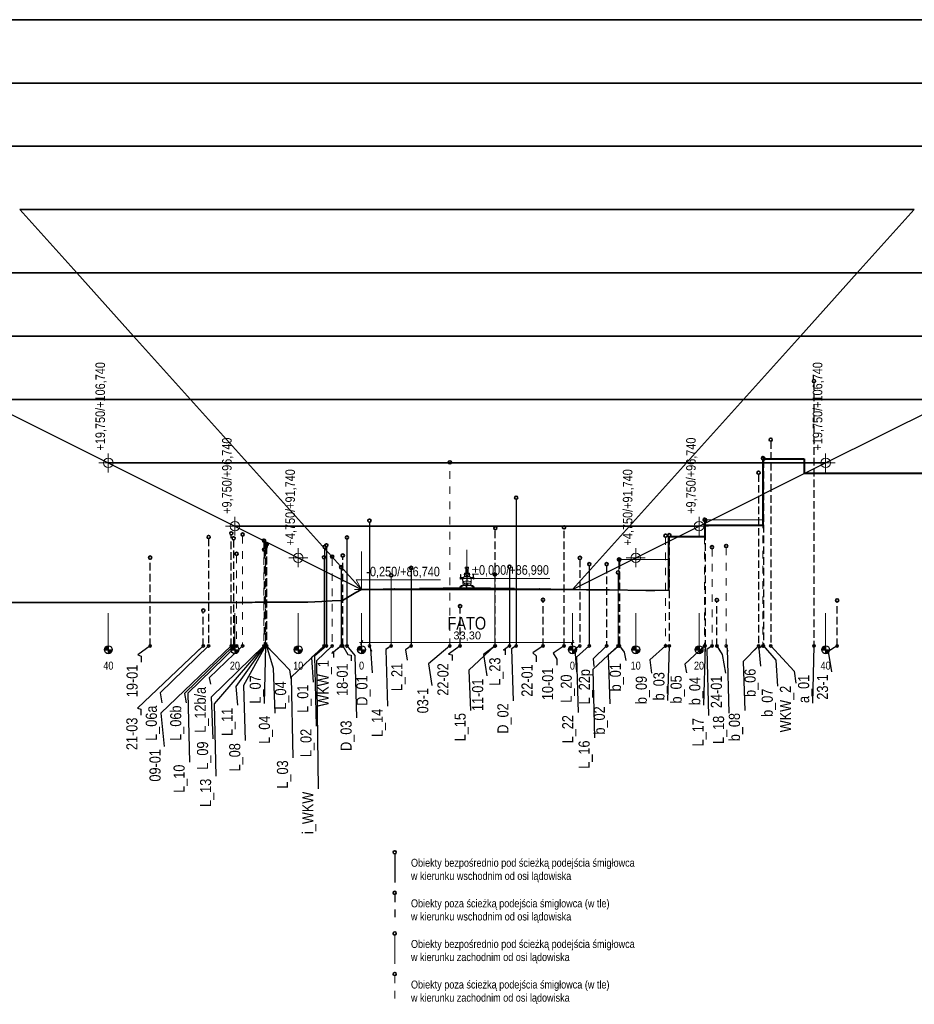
# Model space of a CAD drawing. Header units: metres. Extents: x -354 to 346, y -66 to 90.
# Tile 2 of 3: x -74 to 67, y -66 to 90. Entities that reach past the tile are written whole.
import ezdxf

# ---------------------------------------------------------------- set-up
doc = ezdxf.new("R2010")
doc.units = ezdxf.units.M
doc.header["$MEASUREMENT"] = 0
doc.linetypes.add('Krawędzie ukryte', pattern=[1.7, 1.2, -0.5])
doc.linetypes.add('Przerywana', pattern=[2.4, 1.2, -1.2])
for name, color, linetype, lineweight in [('01', 7, 'Continuous', 13), ('704-L Płaszczyzny podejścia 3D3', 152, 'Continuous', 30), ('704-L Płaszczyzny podejścia 3D38', 171, 'Continuous', 35), ('708-L Opisy_ numeracja obiektów1', 7, 'Continuous', 13), ('708-L Opisy_ numeracja obiektów20', 7, 'Continuous', 35), ('708-L Opisy_ numeracja obiektów25', 5, 'Continuous', 13), ('708-L Opisy_ numeracja obiektów85', 1, 'Continuous', 25), ('711-L Wymiary opisy1', 7, 'Continuous', 13), ('711-L Wymiary opisy85', 1, 'Continuous', 25), ('730-L Profil terenu 2D2', 4, 'Continuous', 20), ('730-L Profil terenu 2D223', 35, 'Continuous', 35), ('730-L Profil terenu 2D4', 150, 'Continuous', 35), ('730-L Profil terenu 2D5', 2, 'Continuous', 40)]:
    doc.layers.add(name, color=color, linetype=linetype, lineweight=lineweight)
doc.layers.add('711-L Wymiary opisy', color=7, linetype='Continuous')
doc.styles.add('STYL_AUTOMATYCZNY_1', font='arial.ttf')
doc.styles.add('STYL_AUTOMATYCZNY_2', font='ARIALN.TTF')
doc.linetypes.add('Krawędź trawnika', pattern='A,0,[1,88_A.SC.01 Profil podejścia boczny 1_5001.Shx,S=0.119048,R=0,X=0,Y=2.622076],-15,0', length=15)
doc.dimstyles.new('STYL_AUTOMATYCZNY__1', dxfattribs={"dimtxt": 1.25, "dimasz": 0.475, "dimexe": 0.18, "dimexo": 0.3, "dimgap": 0, "dimtad": 1, "dimtih": 1, "dimtoh": 1, "dimzin": 0, "dimdsep": 46, "dimtxsty": 'STYL_AUTOMATYCZNY_1', "dimblk": 'ARROWHEAD_2', "dimblk1": 'ARROWHEAD_2', "dimblk2": 'ARROWHEAD_2', "dimcen": 0.09, "dimclrd": 7, "dimclre": 7, "dimclrt": 1, "dimazin": 0, "dimtfac": 1, "dimtdec": 4, "dimtmove": 0, "dimatfit": 3, "dimfxl": 1, "dimtolj": 1, "dimtzin": 0, "dimarcsym": 0})
doc.dimstyles.new('STYL_AUTOMATYCZNY__2', dxfattribs={"dimtxt": 0.18, "dimasz": 0.912, "dimexe": 0.18, "dimexo": 0.0625, "dimgap": 0, "dimtad": 0, "dimtih": 1, "dimtoh": 1, "dimdec": 4, "dimzin": 0, "dimdsep": 46, "dimcen": 0.09, "dimadec": 0, "dimazin": 0, "dimtfac": 1, "dimtdec": 4, "dimtmove": 0, "dimatfit": 3, "dimldrblk": 'ARROWHEAD_7', "dimfxl": 1, "dimtolj": 1, "dimtzin": 0, "dimarcsym": 0})

# ---------------------------------------------------------------- blocks, each defined once
blk = doc.blocks.new('*D1')
at = {"layer": '711-L Wymiary opisy1', "color": 7, "linetype": 'Continuous', "lineweight": 13}
for p, q in [((-20.64, -8.37), (-20.33, -8.37)), ((-20.15, -8.06), (-20.51, -8.68)), ((-20.33, -9.22), (-20.33, -7.9)), ((-20.33, -8.37), (12.97, -8.37)), ((12.79, -8.68), (13.15, -8.06)), ((12.97, -9.22), (12.97, -7.9)), ((12.97, -8.37), (13.27, -8.37))]:
    blk.add_line(p, q, dxfattribs=at)
at = {"layer": '711-L Wymiary opisy85', "color": 1, "lineweight": 25, "insert": (-5.83, -8.12), "char_height": 1.25, "attachment_point": 7, "style": 'STYL_AUTOMATYCZNY_1'}
blk.add_mtext('\\A1;{\\pql;\\fArial|b0|i0|c238|p0;\\W1.000000;33,30}', dxfattribs=at)
blk = doc.blocks.new('ARROWHEAD_2')
at = {"color": 0, "linetype": 'Continuous', "lineweight": 0}
for p, q in [((0, 0), (-1, 0)), ((-0.38, -0.66), (0.38, 0.66))]:
    blk.add_line(p, q, dxfattribs=at)
blk = doc.blocks.new('ARROWHEAD_7')
at = {"color": 0, "linetype": 'Continuous', "lineweight": 0}
for p, q in [((0, 0), (-1, 0)), ((-0.25, 0), (0.25, 0)), ((0, -0.25), (0, 0.25))]:
    blk.add_line(p, q, dxfattribs=at)
blk.add_circle((0, 0), 0.25, dxfattribs=at)

msp = doc.modelspace()

# ---------------------------------------------------------------- hatches: boundary and pattern name
at = {"layer": '708-L Opisy_ numeracja obiektów85', "linetype": 'Continuous', "lineweight": 25}
for points in [[(-60.332, -9.517), (-60.332, -8.892), (-60.571, -8.94), (-60.773, -9.075), (-60.909, -9.278), (-60.957, -9.517)], [(-40.332, -9.517), (-40.332, -8.892), (-40.571, -8.94), (-40.773, -9.075), (-40.909, -9.278), (-40.957, -9.517)], [(-30.332, -9.517), (-30.332, -8.892), (-30.571, -8.94), (-30.773, -9.075), (-30.909, -9.278), (-30.957, -9.517)], [(-20.332, -9.517), (-20.332, -8.892), (-20.571, -8.94), (-20.773, -9.075), (-20.909, -9.278), (-20.957, -9.517)], [(12.968, -9.517), (12.968, -8.892), (12.729, -8.94), (12.527, -9.075), (12.391, -9.278), (12.343, -9.517)], [(22.968, -9.517), (22.968, -8.892), (22.729, -8.94), (22.527, -9.075), (22.391, -9.278), (22.343, -9.517)], [(32.968, -9.517), (32.968, -8.892), (32.729, -8.94), (32.527, -9.075), (32.391, -9.278), (32.343, -9.517)], [(52.968, -9.517), (52.968, -8.892), (52.729, -8.94), (52.527, -9.075), (52.391, -9.278), (52.343, -9.517)], [(-60.332, -9.517), (-60.332, -10.142), (-60.092, -10.095), (-59.89, -9.959), (-59.754, -9.756), (-59.707, -9.517)], [(-40.332, -9.517), (-40.332, -10.142), (-40.092, -10.095), (-39.89, -9.959), (-39.754, -9.756), (-39.707, -9.517)], [(-30.332, -9.517), (-30.332, -10.142), (-30.092, -10.095), (-29.89, -9.959), (-29.754, -9.756), (-29.707, -9.517)], [(-20.332, -9.517), (-20.332, -10.142), (-20.092, -10.095), (-19.89, -9.959), (-19.754, -9.756), (-19.707, -9.517)], [(12.968, -9.517), (12.968, -10.142), (13.208, -10.095), (13.41, -9.959), (13.546, -9.756), (13.593, -9.517)], [(22.968, -9.517), (22.968, -10.142), (23.208, -10.095), (23.41, -9.959), (23.546, -9.756), (23.593, -9.517)], [(32.968, -9.517), (32.968, -10.142), (33.208, -10.095), (33.41, -9.959), (33.546, -9.756), (33.593, -9.517)], [(52.968, -9.517), (52.968, -10.142), (53.208, -10.095), (53.41, -9.959), (53.546, -9.756), (53.593, -9.517)]]:
    msp.add_hatch(color=1, dxfattribs=at).paths.add_polyline_path(points)

# ---------------------------------------------------------------- linework, layer by layer
at = {"layer": '01', "color": 7, "linetype": 'Continuous', "lineweight": 13}
for p, q in [((-3.958, 3.503), (-3.958, 3.315)), ((-3.78, 3.256), (-3.958, 3.315)), ((-3.853, 3.221), (-3.853, 3.28)), ((-3.784, 3.221), (-3.853, 3.221)), ((-3.841, 2.614), (-3.841, 3.221)), ((-3.797, 2.614), (-3.797, 3.221)), ((-3.788, 3.533), (-3.779, 3.533)), ((-3.784, 3.221), (-3.784, 3.257)), ((-3.73, 3.232), (-3.784, 3.232)), ((-3.779, 3.533), (-3.779, 3.532)), ((-3.779, 3.503), (-3.779, 3.286)), ((-3.73, 3.263), (-3.73, 3.203)), ((-3.722, 3.199), (-3.722, 2.614)), ((-3.641, 3.199), (-3.641, 2.614)), ((-3.633, 3.263), (-3.633, 3.203)), ((-3.579, 3.232), (-3.633, 3.232)), ((-3.611, 3.256), (-3.438, 3.308)), ((-3.579, 3.221), (-3.579, 3.266)), ((-3.51, 3.221), (-3.579, 3.221)), ((-3.567, 2.614), (-3.567, 3.221)), ((-3.523, 2.614), (-3.523, 3.221)), ((-3.51, 3.221), (-3.51, 3.286)), ((-3.438, 3.503), (-3.438, 3.308)), ((-4.728, 2.299), (-4.763, 1.637)), ((-4.713, 2.291), (-4.747, 1.646)), ((-4.315, 1.8), (-4.694, 1.8)), ((-4.673, 1.8), (-4.678, 1.7)), ((-4.279, 1.885), (-4.673, 1.885)), ((-4.644, 2.347), (-4.668, 1.885)), ((-4.663, 2.336), (-4.644, 2.336)), ((-4.115, 2.438), (-4.122, 2.392)), ((-4.051, 2.27), (-4.076, 2.034)), ((-4.076, 2.034), (-3.682, 2.034)), ((-3.72, 1.994), (-4.034, 1.994)), ((-3.682, 2.561), (-3.984, 2.561)), ((-3.682, 2.537), (-3.974, 2.537)), ((-3.974, 2.335), (-3.682, 2.335)), ((-3.85, 2.614), (-3.517, 2.614)), ((-3.831, 2.192), (-3.831, 2.06)), ((-3.682, 2.192), (-3.831, 2.192)), ((-3.831, 2.06), (-3.682, 2.06)), ((-3.72, 1.32), (-3.72, 1.994)), ((-3.682, 2.561), (-3.379, 2.561)), ((-3.682, 2.537), (-3.389, 2.537)), ((-3.389, 2.335), (-3.682, 2.335)), ((-3.682, 2.192), (-3.532, 2.192)), ((-3.532, 2.06), (-3.682, 2.06)), ((-3.287, 2.034), (-3.682, 2.034)), ((-3.643, 1.994), (-3.329, 1.994)), ((-3.643, 1.32), (-3.643, 1.994)), ((-3.532, 2.192), (-3.532, 2.06)), ((-3.312, 2.27), (-3.287, 2.034)), ((-3.248, 2.438), (-3.241, 2.392)), ((-3.084, 1.885), (-2.69, 1.885)), ((-3.041, 1.8), (-2.669, 1.8)), ((-2.719, 2.347), (-2.695, 1.885)), ((-2.7, 2.336), (-2.719, 2.336)), ((-2.691, 1.8), (-2.685, 1.7)), ((-2.65, 2.291), (-2.616, 1.646)), ((-2.635, 2.299), (-2.6, 1.637)), ((-4.832, 0.374), (-4.832, 0.233)), ((-4.756, 0.374), (-4.832, 0.374)), ((-4.756, 0.233), (-4.832, 0.233)), ((-4.756, 0.374), (-4.756, 0.233)), ((-3.82, 0.997), (-4.335, 0.997)), ((-3.682, 0.606), (-4.184, 0.606)), ((-4.15, 0.664), (-3.682, 0.664)), ((-4.121, 0.664), (-4.121, 0.606)), ((-3.82, 0.664), (-3.82, 0.997)), ((-3.682, 0.938), (-3.717, 0.938)), ((-3.682, 0.879), (-3.717, 0.879)), ((-3.682, 0.938), (-3.646, 0.938)), ((-3.682, 0.879), (-3.646, 0.879)), ((-3.213, 0.664), (-3.682, 0.664)), ((-3.682, 0.606), (-3.179, 0.606)), ((-3.543, 0.664), (-3.543, 0.997)), ((-3.543, 0.997), (-3.028, 0.997)), ((-3.242, 0.664), (-3.242, 0.606)), ((-2.607, 0.374), (-2.607, 0.233)), ((-2.607, 0.374), (-2.532, 0.374)), ((-2.532, 0.233), (-2.607, 0.233)), ((-2.532, 0.374), (-2.532, 0.233))]:
    msp.add_line(p, q, dxfattribs=at)
for centre, major_axis, start_param, end_param in [((-3.939, 3.503), (0, 0.0189), 0.836552, 1.5573362), ((-3.93, 3.478), (0, 0.044), 0.1596237, 0.5621058), ((-3.788, 2.506), (0, 1.027), 6.1955543, 6.4290723), ((-3.76, 3.503), (0, 0.0189), 0.836552, 2.3050406), ((-3.788, 4.282), (0, 1.027), 3.1487896, 3.1975742), ((-3.76, 3.286), (0, 0.0189), 1.5707963, 2.3050406), ((-3.75, 3.478), (0, 0.044), 0.1596237, 0.5621058), ((-3.75, 3.527), (0, 0.044), 2.5794869, 2.981969), ((-3.75, 3.31), (0, 0.044), 2.5794869, 2.981969), ((-3.608, 2.506), (0, 1.027), 6.1372983, 6.4290723), ((-3.608, 4.499), (0, 1.027), 2.9957057, 3.2874796), ((-3.608, 4.282), (0, 1.027), 2.9957057, 3.0222239), ((-3.723, 3.264), (0, 0.00787), 6.2310811, 7.9253397), ((-3.723, 3.207), (0, 0.00787), 2.0088437, 3.2498883), ((-3.682, 3.581), (0, 0.312), 3.0105209, 3.2726644), ((-3.682, 3.508), (0, 0.312), 3.009455, 3.2733493), ((-3.64, 3.264), (0, 0.00787), 4.641031, 6.3352895), ((-3.64, 3.207), (0, 0.00787), 3.033297, 4.2963169), ((-3.608, 4.282), (0, 1.027), 3.117963, 3.1388546), ((-3.467, 3.478), (0, 0.044), 5.7210795, 6.1235616), ((-3.467, 3.527), (0, 0.044), 3.3012163, 3.7036984), ((-3.457, 3.503), (0, 0.0189), 3.9781447, 5.4466333), ((-4.868, 1.867), (0, 0.254), 3.5713942, 3.9922345), ((-4.666, 2.288), (0, 0.0632), 5.9287146, 7.6805248), ((-4.666, 2.288), (0, 0.0479), 6.2304565, 7.8012528), ((-4.636, 1.83), (0, 0.0655), 0.5964644, 2.0579862), ((-2.2, 1.344), (0, 2.168), 1.3596684, 1.737322), ((-3.998, 1.716), (0, 0.328), 0.2413123, 1.3147018), ((-4.036, 1.693), (0, 0.301), 6.2759132, 7.4162756), ((-4.042, 2.387), (0, 0.0806), 1.5051747, 2.8610422), ((-3.944, 2.409), (0, 0.174), 0.4107141, 1.4028337), ((-4.048, 2.363), (0, 0.0557), 2.8103194, 4.4960433), ((-3.959, 2.239), (0, 0.0972), 0.1596418, 1.2448721), ((-4.005, 2.538), (0, 0.0309), 5.5326777, 6.5574906), ((-4.354, 2.483), (0, 0.385), 4.3609619, 4.8540622), ((-3.956, 2.559), (0, 0.0278), 6.1732798, 8.7267581), ((-3.682, -0.488), (0, 3.086), 6.1948267, 6.3715439), ((-3.821, 2.448), (0, 0.169), 0.1707904, 0.573959), ((-3.545, 2.448), (0, 0.169), 5.7092263, 6.1123949), ((-3.407, 2.559), (0, 0.0278), 3.8396125, 6.3930908), ((-3.009, 2.483), (0, 0.385), 1.4291231, 1.9222234), ((-3.404, 2.239), (0, 0.0972), 5.0383132, 6.1235435), ((-3.358, 2.538), (0, 0.0309), 6.00888, 7.0336929), ((-3.315, 2.363), (0, 0.0557), 1.787142, 3.4728659), ((-3.419, 2.409), (0, 0.174), 4.8803516, 5.8724712), ((-3.327, 1.693), (0, 0.301), 5.1500951, 6.2904574), ((-3.321, 2.387), (0, 0.0806), 3.4221431, 4.7780106), ((-3.365, 1.716), (0, 0.328), 4.9684835, 6.041873), ((-5.163, 1.344), (0, 2.168), 4.5458633, 4.9235169), ((-2.697, 2.288), (0, 0.0632), 4.8858458, 6.637656), ((-2.697, 2.288), (0, 0.0479), 4.7651178, 6.3359142), ((-2.727, 1.83), (0, 0.0655), 4.2251991, 5.6867209), ((-2.495, 1.867), (0, 0.254), 2.2909508, 2.7117911), ((-4.117, -0.151), (0, 0.888), 0.1265693, 0.9379207), ((-4.116, -0.138), (0, 0.821), 0.0725168, 0.8978968), ((-4.119, -0.121), (0, 0.73), 0.0889881, 1.0651879), ((-4.795, 0.295), (0, 0.121), 5.1071763, 5.76099), ((-4.415, 0.585), (0, 0.0568), 4.3854145, 5.8232181), ((-3.825, 0.259), (0, 1.044), 0.1344645, 0.5334938), ((-4.441, 0.648), (0, 0.111), 4.775885, 5.2688126), ((-3.938, 0.998), (0, 0.396), 1.6038948, 2.5750829), ((-3.682, -0.172), (0, 1.493), 6.0919061, 6.4744645), ((-3.717, 0.908), (0, 0.0295), 0, 3.1415927), ((-3.646, 0.908), (0, 0.0295), 3.1415927, 6.2831853), ((-3.538, 0.259), (0, 1.044), 5.7496915, 6.1487208), ((-3.425, 0.998), (0, 0.396), 3.7081024, 4.6792905), ((-3.247, -0.138), (0, 0.821), 5.3852885, 6.2106685), ((-3.244, -0.121), (0, 0.73), 5.2179974, 6.1941972), ((-3.246, -0.151), (0, 0.888), 5.3452646, 6.156616), ((-2.922, 0.648), (0, 0.111), 1.0143727, 1.5073003), ((-2.948, 0.585), (0, 0.0568), 0.4599672, 1.8977708), ((-2.568, 0.295), (0, 0.121), 0.5221953, 1.176009)]:
    msp.add_ellipse(centre, major_axis=major_axis, ratio=0.9976972, start_param=start_param, end_param=end_param, dxfattribs=at)
at = {"layer": '704-L Płaszczyzny podejścia 3D3', "color": 152, "linetype": 'Continuous', "lineweight": 30}
for p, q in [((-80.332, 30), (-60.332, 20)), ((52.968, 20), (72.968, 30)), ((-60.332, 20), (-40.332, 10)), ((32.968, 10), (52.968, 20)), ((-40.332, 10), (-20.332, 0)), ((12.968, 0), (32.968, 10))]:
    msp.add_line(p, q, dxfattribs=at)
at = {"layer": '704-L Płaszczyzny podejścia 3D38', "color": 171, "linetype": 'Continuous', "lineweight": 35}
for p, q in [((71.318, 90), (-78.682, 90)), ((71.318, 80), (-78.682, 80)), ((71.318, 70), (-78.682, 70)), ((-65.332, 50), (-74.332, 60)), ((66.968, 60), (-74.332, 60)), ((66.968, 60), (57.968, 50)), ((-65.332, 50), (-120.332, 50)), ((-56.332, 40), (-65.332, 50)), ((57.968, 50), (-65.332, 50)), ((57.968, 50), (48.968, 40)), ((112.968, 50), (57.968, 50)), ((-56.332, 40), (-100.332, 40)), ((-47.332, 30), (-56.332, 40)), ((48.968, 40), (-56.332, 40)), ((48.968, 40), (39.968, 30)), ((92.968, 40), (48.968, 40)), ((-47.332, 30), (-80.332, 30)), ((-38.332, 20), (-47.332, 30)), ((39.968, 30), (-47.332, 30)), ((39.968, 30), (30.968, 20)), ((72.968, 30), (39.968, 30)), ((-38.332, 20), (-60.332, 20)), ((-29.332, 10), (-38.332, 20)), ((30.968, 20), (-38.332, 20)), ((30.968, 20), (21.968, 10)), ((52.968, 20), (30.968, 20)), ((-29.332, 10), (-40.332, 10)), ((21.968, 10), (-29.332, 10)), ((-20.332, 0), (-29.332, 10)), ((21.968, 10), (12.968, 0)), ((32.968, 10), (21.968, 10)), ((-20.332, 0), (12.968, 0))]:
    msp.add_line(p, q, dxfattribs=at)
at = {"layer": '708-L Opisy_ numeracja obiektów1', "color": 7, "linetype": 'Continuous', "lineweight": 13}
for p, q in [((-60.332, -3.74), (-60.332, -9.517)), ((-40.332, -3.74), (-40.332, -9.517)), ((-30.332, -3.74), (-30.332, -9.517)), ((-20.332, -3.74), (-20.332, -9.517)), ((12.968, -3.74), (12.968, -9.517)), ((22.968, -3.74), (22.968, -9.517)), ((32.968, -3.74), (32.968, -9.517)), ((52.968, -3.74), (52.968, -9.517))]:
    msp.add_line(p, q, dxfattribs=at)
at = {"layer": '708-L Opisy_ numeracja obiektów20', "color": 7, "linetype": 'Continuous', "lineweight": 35}
for centre in [(51.125, 32.92), (44.292, 23.66), (-6.396, 20.09), (43.066, 20.76), (43.139, 20.66), (42.372, 18.45), (4.085, 14.49), (-19.09, 10.87), (33.85, 11.02), (33.932, 10.96), (0.79, 9.69), (11.649, 9.81), (-44.489, 8.28), (-40.908, 8.87), (-40.545, 8.09), (-39.116, 8.69), (-35.745, 7.72), (-22.635, 8.21), (27.68, 8.49), (28.263, 8.57), (-35.724, 6.3), (-35.6, 6.37), (-35.491, 6.72), (-35.487, 6.94), (-35.371, 7.15), (-35.333, 7.09), (-26.163, 6.72), (-25.893, 6.98), (35.024, 6.68), (37.255, 6.86), (-53.73, 5.04), (-40.076, 5.63), (-26.264, 5.083), (-24.977, 5.19), (-23.301, 5.37), (14.148, 4.99), (20.319, 4.73), (20.389, 4.72), (-23.55, 3.512), (-12.506, 3.41), (3.028, 3.59), (15.633, 4), (18.377, 4), (-15.659, 2.24), (0.717, 2.36), (20.173, 2.69), (8.332, -1.63), (35.789, -1.67), (54.783, -1.72), (-45.338, -3.33), (-4.77, -2.63), (-15.093, -41.506), (-15.093, -47.917), (-15.093, -54.328), (-15.093, -60.74)]:
    msp.add_circle(centre, 0.25, dxfattribs=at)
at = {"layer": '708-L Opisy_ numeracja obiektów25', "color": 5, "linetype": 'Przerywana', "lineweight": 13}
for p, q in [((43.066, 20.51), (43.066, -8.917)), ((-6.396, -8.917), (-6.396, 19.84)), ((33.85, 10.77), (33.85, -8.917)), ((-39.116, 8.44), (-39.116, -8.917)), ((27.68, 8.24), (27.68, -8.917)), ((-35.745, 7.47), (-35.745, -8.917)), ((-35.491, 6.47), (-35.491, -8.917)), ((35.024, 6.43), (35.024, -8.917)), ((37.255, 6.61), (37.255, -8.917)), ((-40.076, 5.38), (-40.076, -8.917)), ((-35.724, 6.05), (-35.724, -8.917)), ((-35.6, 6.12), (-35.6, -8.917)), ((-24.977, 4.94), (-24.977, -8.917)), ((-15.093, -60.99), (-15.093, -65.524))]:
    msp.add_line(p, q, dxfattribs=at)
at = {"layer": '708-L Opisy_ numeracja obiektów25', "color": 5, "linetype": 'Continuous', "lineweight": 13}
for p, q in [((-15.659, 1.99), (-15.659, -8.917)), ((0.717, 2.11), (0.717, -8.917)), ((20.173, 2.44), (20.173, -8.917)), ((-15.093, -54.578), (-15.093, -59.112))]:
    msp.add_line(p, q, dxfattribs=at)
at = {"layer": '708-L Opisy_ numeracja obiektów85', "color": 1, "linetype": 'Krawędzie ukryte', "lineweight": 25}
for p, q in [((51.125, 32.67), (51.125, -8.917)), ((44.292, 23.41), (44.292, -8.917)), ((43.139, 20.41), (43.139, -8.917)), ((42.372, 18.2), (42.372, -8.917)), ((0.79, -8.917), (0.79, 9.44)), ((11.649, -8.917), (11.649, 9.56)), ((33.932, 10.71), (33.932, -8.917)), ((-44.489, 8.03), (-44.489, -8.917)), ((-40.908, -8.917), (-40.908, 8.62)), ((-40.545, 7.84), (-40.545, -8.917)), ((28.263, 8.32), (28.263, -8.917)), ((-35.487, 6.69), (-35.487, -8.917)), ((-35.371, 6.9), (-35.371, -8.917)), ((-35.333, 6.84), (-35.333, -8.917)), ((-53.73, -8.917), (-53.73, 4.79)), ((-23.301, -8.917), (-23.301, 5.12)), ((14.148, 4.74), (14.148, -8.917)), ((18.377, 3.75), (18.377, -8.917)), ((20.319, 4.48), (20.319, -8.917)), ((20.389, 4.47), (20.389, -8.917)), ((-4.77, -8.917), (-4.77, -2.88)), ((8.332, -8.917), (8.332, -1.88)), ((35.789, -8.917), (35.789, -1.92)), ((54.783, -8.917), (54.783, -1.97)), ((-45.338, -8.917), (-45.338, -3.58))]:
    msp.add_line(p, q, dxfattribs=at)
at = {"layer": '708-L Opisy_ numeracja obiektów85', "color": 1, "linetype": 'Continuous', "lineweight": 25}
for p, q in [((4.085, 14.24), (4.085, -8.917)), ((-19.09, 10.62), (-19.09, -8.917)), ((-22.635, 7.96), (-22.635, -8.917)), ((-26.163, 6.47), (-26.163, -8.917)), ((-25.893, 6.73), (-25.893, -8.917)), ((-26.264, 4.833), (-26.264, -8.917)), ((-23.55, 3.262), (-23.55, -8.917)), ((-12.506, 3.16), (-12.506, -8.917)), ((3.028, 3.34), (3.028, -8.917)), ((15.633, 3.75), (15.633, -8.917)), ((-60.332, -8.892), (-60.332, -10.142)), ((-40.332, -8.892), (-40.332, -10.142)), ((-30.332, -8.892), (-30.332, -10.142)), ((-20.332, -8.892), (-20.332, -10.142)), ((12.968, -8.892), (12.968, -10.142)), ((22.968, -8.892), (22.968, -10.142)), ((32.968, -8.892), (32.968, -10.142)), ((52.968, -8.892), (52.968, -10.142)), ((-60.957, -9.517), (-59.707, -9.517)), ((-40.957, -9.517), (-39.707, -9.517)), ((-30.957, -9.517), (-29.707, -9.517)), ((-20.957, -9.517), (-19.707, -9.517)), ((12.343, -9.517), (13.593, -9.517)), ((22.343, -9.517), (23.593, -9.517)), ((32.343, -9.517), (33.593, -9.517)), ((52.343, -9.517), (53.593, -9.517)), ((-15.093, -41.756), (-15.093, -46.29))]:
    msp.add_line(p, q, dxfattribs=at)
at = {"layer": '708-L Opisy_ numeracja obiektów85', "color": 1, "linetype": 'Przerywana', "lineweight": 25}
msp.add_line((-15.093, -48.167), (-15.093, -52.701), dxfattribs=at)
at = {"layer": '708-L Opisy_ numeracja obiektów85', "color": 1, "linetype": 'Continuous', "lineweight": 25}
for centre in [(-60.332, -9.517), (-40.332, -9.517), (-30.332, -9.517), (-20.332, -9.517), (12.968, -9.517), (22.968, -9.517), (32.968, -9.517), (52.968, -9.517)]:
    msp.add_circle(centre, 0.625, dxfattribs=at)
at = {"layer": '711-L Wymiary opisy1', "color": 7, "linetype": 'Continuous', "lineweight": 13}
for p, q in [((-60.332, 18.5), (-60.332, 21.5)), ((52.968, 18.5), (52.968, 21.5)), ((-61.832, 20), (-58.832, 20)), ((51.468, 20), (54.468, 20)), ((-40.332, 8.5), (-40.332, 11.5)), ((32.968, 8.5), (32.968, 11.5)), ((-41.832, 10), (-38.832, 10)), ((31.468, 10), (34.468, 10)), ((-30.332, 3.5), (-30.332, 6.5)), ((-3.682, 0.25), (-3.682, 6.25)), ((22.968, 3.5), (22.968, 6.5)), ((-31.832, 5), (-28.832, 5)), ((-20.332, 0), (-20.332, 6)), ((21.468, 5), (24.468, 5)), ((-3.682, 0.25), (-4.552, 1.75)), ((-4.552, 1.75), (-3.682, 1.75)), ((-3.682, 1.75), (9.386, 1.75)), ((-20.332, 0), (-21.202, 1.5)), ((-21.202, 1.5), (-20.332, 1.5)), ((-20.332, 1.5), (-7.849, 1.5)), ((-3.682, 0.25), (-4.807, 0.25)), ((-3.682, 0.25), (-2.557, 0.25)), ((-20.332, 0), (-21.457, 0)), ((-20.332, 0), (-19.207, 0))]:
    msp.add_line(p, q, dxfattribs=at)
for centre in [(-60.332, 20), (52.968, 20), (-40.332, 10), (32.968, 10), (-30.332, 5), (22.968, 5)]:
    msp.add_circle(centre, 0.75, dxfattribs=at)
at = {"layer": '730-L Profil terenu 2D2', "color": 4, "linetype": 'Continuous', "lineweight": 20}
for p, q in [((33.914, 10.16), (33.914, 11.02)), ((33.914, 11.02), (43.12, 11.02)), ((20.319, -0.04), (20.319, 4.76)), ((20.319, 4.76), (28.211, 4.76)), ((28.211, 4.76), (20.319, 4.76)), ((20.319, 4.76), (20.319, -0.068))]:
    msp.add_line(p, q, dxfattribs=at)
at = {"layer": '730-L Profil terenu 2D223', "color": 35, "linetype": 'Krawędź trawnika', "lineweight": 35}
msp.add_line((-40.849, -2.06), (-353.665, -2.06), dxfattribs=at)
for points in [[(28.211, -0.133), (25.985, -0.168), (24.575, -0.148), (18.834, -0.04), (15.181, -0.04), (12.968, 0)], [(-20.332, 0), (-21.239, -0.49), (-23.332, -1.749), (-24.977, -1.805), (-26.61, -1.886), (-28.799, -1.999), (-34.849, -1.998), (-36.906, -2.024), (-37.148, -2.017), (-37.589, -2.055), (-40.849, -2.06)]]:
    msp.add_lwpolyline(points, dxfattribs=at)
at = {"layer": '730-L Profil terenu 2D4', "color": 150, "linetype": 'Continuous', "lineweight": 35}
for p, q in [((43.12, 10.16), (43.12, 20.66)), ((43.12, 20.66), (49.563, 20.66)), ((49.563, 20.66), (49.563, 18.36)), ((49.563, 18.36), (75.121, 18.36)), ((33.914, 8.36), (33.914, 10.16)), ((33.914, 10.16), (43.12, 10.16)), ((28.157, 8.36), (33.86, 8.36)), ((28.211, 0), (28.211, 8.36)), ((28.211, 8.36), (33.914, 8.36)), ((-20.332, 0), (-20.281, 0)), ((-20.281, 0), (-20.271, -0.01)), ((-20.271, -0.01), (-16.942, 0.052)), ((-16.942, 0.052), (-16.932, 0.062)), ((-16.932, 0.062), (-16.882, 0.062)), ((-16.882, 0.062), (-15.182, 0.077)), ((-15.182, 0.077), (-15.132, 0.077)), ((-15.132, 0.077), (-15.122, 0.067)), ((-15.122, 0.067), (-11.182, 0.128)), ((-11.182, 0.137), (-3.682, 0.25)), ((-11.182, 0.128), (-11.182, 0.137)), ((-3.682, 0.25), (3.818, 0.137)), ((3.818, 0.137), (3.818, 0.127)), ((3.818, 0.127), (7.758, 0.067)), ((7.758, 0.067), (7.768, 0.077)), ((7.768, 0.077), (7.818, 0.077)), ((7.818, 0.077), (9.518, 0.054)), ((9.518, 0.054), (9.568, 0.054)), ((9.568, 0.054), (9.578, 0.044)), ((9.578, 0.044), (9.578, 0.044)), ((9.578, 0.044), (12.908, -0.009)), ((12.908, -0.009), (12.918, 0)), ((12.918, 0), (12.968, 0))]:
    msp.add_line(p, q, dxfattribs=at)
at = {"layer": '730-L Profil terenu 2D5', "color": 2, "linetype": 'Continuous', "lineweight": 40}
for p, q in [((43.12, 10.16), (43.12, 20.66)), ((43.12, 20.66), (49.563, 20.66)), ((49.563, 20.66), (49.563, 18.36)), ((49.563, 18.36), (75.164, 18.36)), ((33.914, 8.36), (33.914, 10.16)), ((33.914, 10.16), (43.12, 10.16)), ((28.211, -0.133), (28.211, 8.36)), ((28.211, 8.36), (33.914, 8.36))]:
    msp.add_line(p, q, dxfattribs=at)

# ---------------------------------------------------------------- texts
at = {"layer": '708-L Opisy_ numeracja obiektów1', "color": 7, "linetype": 'Continuous', "lineweight": 13, "char_height": 1.25, "attachment_point": 4, "line_spacing_factor": 0.9967, "style": 'STYL_AUTOMATYCZNY_2'}
for s, insert in [('\\A1;{\\pql;\\fArial Narrow|b0|i0|c238|p0;\\W1.000000;Obiekty bezpośrednio pod ścieżką podejścia śmigłowca\\P\\pql;\\fArial Narrow|b0|i0|c238|p0;\\W1.000000;w kierunku wschodnim od osi \\fArial Narrow|b0|i0|c238|p0;\\W1.000000;lądowiska}', (-12.529, -44.396)), ('\\A1;{\\pql;\\fArial Narrow|b0|i0|c238|p0;\\W1.000000;Obiekty poza ścieżką podejścia śmigłowca (w tle)\\P\\pql;\\fArial Narrow|b0|i0|c238|p0;\\W1.000000;w kierunku \\fArial Narrow|b0|i0|c238|p0;\\W1.000000;wschodnim\\fArial Narrow|b0|i0|c238|p0;\\W1.000000; od osi \\fArial Narrow|b0|i0|c238|p0;\\W1.000000;lądowiska}', (-12.529, -50.807)), ('\\A1;{\\pql;\\fArial Narrow|b0|i0|c238|p0;\\W1.000000;Obiekty bezpośrednio pod ścieżką podejścia śmigłowca\\P\\pql;\\fArial Narrow|b0|i0|c238|p0;\\W1.000000;w kierunku \\fArial Narrow|b0|i0|c238|p0;\\W1.000000;zachodnim\\fArial Narrow|b0|i0|c238|p0;\\W1.000000; od osi \\fArial Narrow|b0|i0|c238|p0;\\W1.000000;lądowiska}', (-12.529, -57.219)), ('\\A1;{\\pql;\\fArial Narrow|b0|i0|c238|p0;\\W1.000000;Obiekty poza ścieżką podejścia śmigłowca (w tle)\\P\\pql;\\fArial Narrow|b0|i0|c238|p0;\\W1.000000;w kierunku \\fArial Narrow|b0|i0|c238|p0;\\W1.000000;zachodnim\\fArial Narrow|b0|i0|c238|p0;\\W1.000000; od osi \\fArial Narrow|b0|i0|c238|p0;\\W1.000000;lądowiska}', (-12.529, -63.63))]:
    msp.add_mtext(s, dxfattribs=dict(at, insert=insert))
at = {"layer": '708-L Opisy_ numeracja obiektów25', "color": 5, "linetype": 'Continuous', "lineweight": 13, "char_height": 1.75, "attachment_point": 7, "rotation": 90, "style": 'STYL_AUTOMATYCZNY_2'}
for s, insert in [('\\A1;{\\pql;\\fArial Narrow|b0|i0|c238|p0;\\W1.000000;b_06}', (42.412, -16.974)), ('\\A1;{\\pql;\\fArial Narrow|b0|i0|c238|p0;\\W1.000000;L_12b\\fArial Narrow|b0|i0|c238|p0;\\W1.000000;/a}', (-44.429, -22.631)), ('\\A1;{\\pql;\\fArial Narrow|b0|i0|c238|p0;\\W1.000000;b_09}', (25.222, -18.111)), ('\\A1;{\\pql;\\fArial Narrow|b0|i0|c238|p0;\\W1.000000;b_05}', (30.73, -18.017)), ('\\A1;{\\pql;\\fArial Narrow|b0|i0|c238|p0;\\W1.000000;03-1}', (-9.77, -19.566)), ('\\A1;{\\pql;\\fArial Narrow|b0|i0|c238|p0;\\W1.000000;L_11}', (-40.198, -23.151)), ('\\A1;{\\pql;\\fArial Narrow|b0|i0|c238|p0;\\W1.000000;L_14}', (-16.479, -23.31)), ('\\A1;{\\pql;\\fArial Narrow|b0|i0|c238|p0;\\W1.000000;L_15}', (-3.394, -23.979)), ('\\A1;{\\pql;\\fArial Narrow|b0|i0|c238|p0;\\W1.000000;L_17}', (34.189, -24.787)), ('\\A1;{\\pql;\\fArial Narrow|b0|i0|c238|p0;\\W1.000000;L_18}', (37.425, -24.41)), ('\\A1;{\\pql;\\fArial Narrow|b0|i0|c238|p0;\\W1.000000;L_09}', (-44.072, -28.474)), ('\\A1;{\\pql;\\fArial Narrow|b0|i0|c238|p0;\\W1.000000;L_16}', (16.195, -28.313)), ('\\A1;{\\pql;\\fArial Narrow|b0|i0|c238|p0;\\W1.000000;L_08}', (-38.985, -28.738)), ('\\A1;{\\pql;\\fArial Narrow|b0|i0|c238|p0;\\W1.000000;L_10}', (-47.775, -32.124)), ('\\A1;{\\pql;\\fArial Narrow|b0|i0|c238|p0;\\W1.000000;L_13}', (-43.59, -34.351)), ('\\A1;{\\pql;\\fArial Narrow|b0|i0|c238|p0;\\W1.000000;i_WKW}', (-27.457, -38.627))]:
    msp.add_mtext(s, dxfattribs=dict(at, insert=insert))
at = {"layer": '708-L Opisy_ numeracja obiektów85', "color": 1, "linetype": 'Continuous', "lineweight": 25, "char_height": 1.75, "attachment_point": 7, "rotation": 90, "style": 'STYL_AUTOMATYCZNY_2'}
for s, insert in [('\\A1;{\\pql;\\fArial Narrow|b0|i0|c238|p0;\\W1.000000;WKW_1}', (-25.008, -18.512)), ('\\A1;{\\pql;\\fArial Narrow|b0|i0|c238|p0;\\W1.000000;18-01}', (-22.491, -16.808)), ('\\A1;{\\pql;\\fArial Narrow|b0|i0|c238|p0;\\W1.000000;22-02}', (-6.581, -16.774)), ('\\A1;{\\pql;\\fArial Narrow|b0|i0|c238|p0;\\W1.000000;L_23}', (2.096, -15.209)), ('\\A1;{\\pql;\\fArial Narrow|b0|i0|c238|p0;\\W1.000000;b_01}', (21.131, -16.095)), ('\\A1;{\\pql;\\fArial Narrow|b0|i0|c238|p0;\\W1.000000;19-01}', (-55.676, -17.009)), ('\\A1;{\\pql;\\fArial Narrow|b0|i0|c238|p0;\\W1.000000;L_21}', (-13.383, -16.054)), ('\\A1;{\\pql;\\fArial Narrow|b0|i0|c238|p0;\\W1.000000;22-01}', (6.698, -16.944)), ('\\A1;{\\pql;\\fArial Narrow|b0|i0|c238|p0;\\W1.000000;10-01}', (9.951, -17.48)), ('\\A1;{\\pql;\\fArial Narrow|b0|i0|c238|p0;\\W1.000000;L_22p}', (16.262, -18.152)), ('\\A1;{\\pql;\\fArial Narrow|b0|i0|c238|p0;\\W1.000000;b_03}', (28.006, -17.521)), ('\\A1;{\\pql;\\fArial Narrow|b0|i0|c238|p0;\\W1.000000;L_07}', (-35.744, -18.026)), ('\\A1;{\\pql;\\fArial Narrow|b0|i0|c238|p0;\\W1.000000;L_04}', (-31.743, -18.978)), ('\\A1;{\\pql;\\fArial Narrow|b0|i0|c238|p0;\\W1.000000;D_01}', (-18.903, -18.362)), ('\\A1;{\\pql;\\fArial Narrow|b0|i0|c238|p0;\\W1.000000;11-01}', (-1.099, -19.201)), ('\\A1;{\\pql;\\fArial Narrow|b0|i0|c238|p0;\\W1.000000;L_20}', (13.369, -17.891)), ('\\A1;{\\pql;\\fArial Narrow|b0|i0|c238|p0;\\W1.000000;b_04}', (33.675, -18.287)), ('\\A1;{\\pql;\\fArial Narrow|b0|i0|c238|p0;\\W1.000000;24-01}', (36.604, -18.742)), ('\\A1;{\\pql;\\fArial Narrow|b0|i0|c238|p0;\\W1.000000;a_01}', (50.868, -17.94)), ('\\A1;{\\pql;\\fArial Narrow|b0|i0|c238|p0;\\W1.000000;23-1}', (53.365, -17.408)), ('\\A1;{\\pql;\\fArial Narrow|b0|i0|c238|p0;\\W1.000000;L_01}', (-28.238, -19.487)), ('\\A1;{\\pql;\\fArial Narrow|b0|i0|c238|p0;\\W1.000000;b_07}', (45.116, -20.119)), ('\\A1;{\\pql;\\fArial Narrow|b0|i0|c238|p0;\\W1.000000;WKW_2}', (48.003, -22.566)), ('\\A1;{\\pql;\\fArial Narrow|b0|i0|c238|p0;\\W1.000000;L_06a}', (-52.163, -23.912)), ('\\A1;{\\pql;\\fArial Narrow|b0|i0|c238|p0;\\W1.000000;L_06b}', (-48.312, -23.902)), ('\\A1;{\\pql;\\fArial Narrow|b0|i0|c238|p0;\\W1.000000;D_02}', (3.367, -22.777)), ('\\A1;{\\pql;\\fArial Narrow|b0|i0|c238|p0;\\W1.000000;b_02}', (18.601, -22.922)), ('\\A1;{\\pql;\\fArial Narrow|b0|i0|c238|p0;\\W1.000000;b_08}', (39.938, -23.968)), ('\\A1;{\\pql;\\fArial Narrow|b0|i0|c238|p0;\\W1.000000;21-03}', (-55.713, -25.37)), ('\\A1;{\\pql;\\fArial Narrow|b0|i0|c238|p0;\\W1.000000;L_04}', (-34.299, -24.387)), ('\\A1;{\\pql;\\fArial Narrow|b0|i0|c238|p0;\\W1.000000;D_03}', (-21.4, -25.499)), ('\\A1;{\\pql;\\fArial Narrow|b0|i0|c238|p0;\\W1.000000;L_22}', (13.609, -24.306)), ('\\A1;{\\pql;\\fArial Narrow|b0|i0|c238|p0;\\W1.000000;L_02}', (-27.742, -26.471)), ('\\A1;{\\pql;\\fArial Narrow|b0|i0|c238|p0;\\W1.000000;09-01}', (-52.055, -30.341)), ('\\A1;{\\pql;\\fArial Narrow|b0|i0|c238|p0;\\W1.000000;L_03}', (-31.442, -31.451))]:
    msp.add_mtext(s, dxfattribs=dict(at, insert=insert))
at = {"layer": '711-L Wymiary opisy1', "color": 7, "linetype": 'Continuous', "lineweight": 13, "style": 'STYL_AUTOMATYCZNY_2'}
for s, insert, char_height, attachment_point in [('\\A1;{\\pql;\\fArial Narrow|b0|i0|c238|p0;\\W1.000000;FATO}', (-6.769, -4.33), 2, 1), ('\\A1;{\\pqr;\\fArial Narrow|b0|i0|c238|p0;\\W1.000000;40}', (-59.527, -11.403), 1.25, 3), ('\\A1;{\\pql;\\fArial Narrow|b0|i0|c238|p0;\\W1.000000;2\\fArial Narrow|b0|i0|c238|p0;\\W1.000000;0}', (-41.136, -11.403), 1.25, 1), ('\\A1;{\\pql;\\fArial Narrow|b0|i0|c238|p0;\\W1.000000;1\\fArial Narrow|b0|i0|c238|p0;\\W1.000000;0}', (-31.136, -11.403), 1.25, 1), ('\\A1;{\\pql;\\fArial Narrow|b0|i0|c238|p0;\\W1.000000;0}', (-20.734, -11.403), 1.25, 1), ('\\A1;{\\pql;\\fArial Narrow|b0|i0|c238|p0;\\W1.000000;0}', (12.566, -11.403), 1.25, 1), ('\\A1;{\\pql;\\fArial Narrow|b0|i0|c238|p0;\\W1.000000;1\\fArial Narrow|b0|i0|c238|p0;\\W1.000000;0}', (22.164, -11.403), 1.25, 1), ('\\A1;{\\pql;\\fArial Narrow|b0|i0|c238|p0;\\W1.000000;2\\fArial Narrow|b0|i0|c238|p0;\\W1.000000;0}', (32.164, -11.403), 1.25, 1), ('\\A1;{\\pql;\\fArial Narrow|b0|i0|c238|p0;\\W1.000000;40}', (52.164, -11.403), 1.25, 1)]:
    msp.add_mtext(s, dxfattribs=dict(at, insert=insert, char_height=char_height, attachment_point=attachment_point))
at = {"layer": '711-L Wymiary opisy85', "color": 1, "lineweight": 25, "char_height": 1.5, "attachment_point": 7, "rotation": 90, "style": 'STYL_AUTOMATYCZNY_2'}
for s, insert in [('\\A1;{\\pql;\\fArial Narrow|b0|i0|c238|p0;\\W1.000000;+19,750/+106,740}', (-60.582, 21.953)), ('\\A1;{\\pql;\\fArial Narrow|b0|i0|c238|p0;\\W1.000000;+19,750/+106,740}', (52.718, 21.953)), ('\\A1;{\\pql;\\fArial Narrow|b0|i0|c238|p0;\\W1.000000;+9,750/+96,740}', (-40.582, 11.953)), ('\\A1;{\\pql;\\fArial Narrow|b0|i0|c238|p0;\\W1.000000;+9,750/+96,740}', (32.718, 11.953)), ('\\A1;{\\pql;\\fArial Narrow|b0|i0|c238|p0;\\W1.000000;+4,750/+91,740}', (-30.582, 6.953)), ('\\A1;{\\pql;\\fArial Narrow|b0|i0|c238|p0;\\W1.000000;+4,750/+91,740}', (22.718, 6.953))]:
    msp.add_mtext(s, dxfattribs=dict(at, insert=insert))
at = {"layer": '711-L Wymiary opisy85', "color": 1, "lineweight": 25, "char_height": 1.5, "attachment_point": 7, "style": 'STYL_AUTOMATYCZNY_2'}
for s, insert in [('\\A1;{\\pql;\\fArial Narrow|b0|i0|c238|p0;\\W1.000000;-0,250/+86,740}', (-19.582, 1.8)), ('\\A1;{\\pql;\\fArial Narrow|b0|i0|c238|p0;\\W1.000000;±0,000/+86,990}', (-2.932, 2.05))]:
    msp.add_mtext(s, dxfattribs=dict(at, insert=insert))

# ---------------------------------------------------------------- dimensions: what is measured, and where the dimension line sits
at = {"layer": '711-L Wymiary opisy', "color": 7, "linetype": 'Continuous', "lineweight": 13}
dim = msp.add_linear_dim(base=(12.968, -8.369), p1=(-20.332, -9.517), p2=(12.968, -9.517), dimstyle='STYL_AUTOMATYCZNY__1', dxfattribs=at)
dim.commit()
dim.dimension.update_dxf_attribs({"geometry": '*D1', "text_midpoint": (-3.733, -7.494), "dimtype": 160})

# ---------------------------------------------------------------- leaders
at = {"layer": '708-L Opisy_ numeracja obiektów25', "color": 5, "linetype": 'Continuous', "lineweight": 13, "annotation_type": 0, "has_hookline": 1, "hookline_direction": 1, "horizontal_direction": (0, 1, 0)}
for points, text_width in [([(-40.076, -8.917), (-47.775, -16.358), (-47.517, -27.257)], 4.22), ([(-39.116, -8.917), (-44.429, -13.973), (-44.172, -14.947)], 7.019), ([(-35.745, -8.917), (-44.072, -16.987), (-43.815, -23.607)], 4.229), ([(-35.724, -8.917), (-43.59, -18.047), (-43.333, -29.484)], 4.223), ([(-35.6, -8.917), (-40.198, -15.339), (-39.941, -18.284)], 3.948), ([(-35.491, -8.917), (-38.985, -15.172), (-38.727, -23.871)], 4.229), ([(-24.977, -8.917), (-27.457, -11.294), (-27.199, -31.515)], 6.536), ([(-15.659, -8.917), (-16.479, -9.48), (-16.222, -18.443)], 4.22), ([(-6.396, -8.917), (-9.77, -11.755), (-9.234, -15.152)], 3.565), ([(0.717, -8.917), (-3.394, -12.771), (-3.137, -19.112)], 4.236), ([(20.173, -8.917), (16.195, -12.637), (16.453, -23.446)], 4.223), ([(27.68, -8.917), (25.222, -11.117), (25.479, -13.244)], 4.244), ([(33.85, -8.917), (30.73, -11.78), (30.987, -13.15)], 4.252), ([(35.024, -8.917), (34.189, -9.495), (34.446, -19.92)], 4.223), ([(37.255, -8.917), (37.425, -9.344), (37.682, -19.543)], 4.229), ([(43.066, -8.917), (42.412, -9.313), (42.669, -12.107)], 4.239)]:
    msp.add_leader(points, dimstyle='STYL_AUTOMATYCZNY__2', dxfattribs=dict(at, text_width=text_width))
at = {"layer": '708-L Opisy_ numeracja obiektów85', "color": 1, "linetype": 'Continuous', "lineweight": 25, "annotation_type": 0, "has_hookline": 1, "hookline_direction": 1, "horizontal_direction": (0, 1, 0)}
for points, text_width in [([(-45.338, -8.917), (-55.713, -18.755), (-55.177, -18.917), (-55.177, -19.829)], 4.978), ([(-53.73, -8.917), (-55.676, -10.327), (-55.14, -10.556), (-55.14, -11.468)], 4.544), ([(-44.489, -8.917), (-52.163, -16.334), (-51.906, -17.919)], 5.346), ([(-40.908, -8.917), (-52.055, -19.528), (-51.519, -24.8)], 4.681), ([(-40.545, -8.917), (-48.312, -16.427), (-48.055, -17.909)], 5.35), ([(-35.487, -8.917), (-35.744, -18.026)], 4.223), ([(-35.371, -8.917), (-34.299, -12.451), (-34.041, -19.52)], 4.22), ([(-35.333, -8.917), (-31.743, -12.693), (-31.486, -14.111)], 4.22), ([(-26.264, -8.917), (-31.442, -13.838), (-31.185, -26.585)], 4.223), ([(-26.163, -8.917), (-28.238, -10.735), (-27.981, -14.62)], 3.948), ([(-25.893, -8.917), (-27.742, -10.509), (-27.485, -21.604)], 4.213), ([(-23.55, -8.917), (-25.008, -10.117), (-24.75, -9.811), (-24.75, -10.723)], 6.951), ([(-23.301, -8.917), (-22.491, -10.263), (-21.955, -10.355), (-21.955, -11.267)], 4.544), ([(-22.635, -8.917), (-21.4, -10.409), (-21.143, -20.297)], 4.548), ([(-19.09, -8.917), (-18.903, -9.361), (-18.646, -13.159)], 4.273), ([(-12.506, -8.917), (-13.383, -9.537), (-13.126, -11.187)], 3.948), ([(-4.77, -8.917), (-6.581, -10.192), (-6.045, -10.32), (-6.045, -11.232)], 4.968), ([(0.79, -8.917), (-1.099, -10.269), (-0.563, -13.66)], 4.544), ([(3.028, -8.917), (2.096, -9.592), (2.354, -9.43), (2.354, -10.342)], 4.223), ([(4.085, -8.917), (3.367, -9.378), (3.624, -17.575)], 4.537), ([(8.332, -8.917), (6.698, -10.015), (7.234, -10.491), (7.234, -11.403)], 4.703), ([(11.649, -8.917), (9.951, -10.079), (10.487, -11.027), (10.487, -11.939)], 4.544), ([(14.148, -8.917), (13.369, -9.438), (13.626, -13.024)], 4.22), ([(15.633, -8.917), (13.609, -10.684), (13.867, -19.439)], 4.213), ([(18.377, -8.917), (16.262, -10.957), (16.337, -12.159)], 5.352), ([(20.319, -8.917), (18.601, -10.377), (18.858, -18.055)], 4.229), ([(20.389, -8.917), (21.131, -9.917), (21.389, -11.228)], 3.964), ([(28.263, -8.917), (28.006, -17.521)], 4.239), ([(33.932, -8.917), (33.675, -18.287)], 4.236), ([(35.789, -8.917), (36.604, -10.268), (37.14, -13.201)], 4.703), ([(42.372, -8.917), (39.938, -11.355), (40.195, -19.101)], 4.244), ([(43.139, -8.917), (45.116, -11.151), (45.373, -15.253)], 4.239), ([(44.292, -8.917), (48.003, -12.885), (48.26, -14.778)], 7.215), ([(51.125, -8.917), (50.868, -17.94)], 4.022), ([(54.783, -8.917), (53.365, -9.799), (53.901, -12.993)], 3.588)]:
    msp.add_leader(points, dimstyle='STYL_AUTOMATYCZNY__2', dxfattribs=dict(at, text_width=text_width))

doc.saveas('drawing.dxf')
